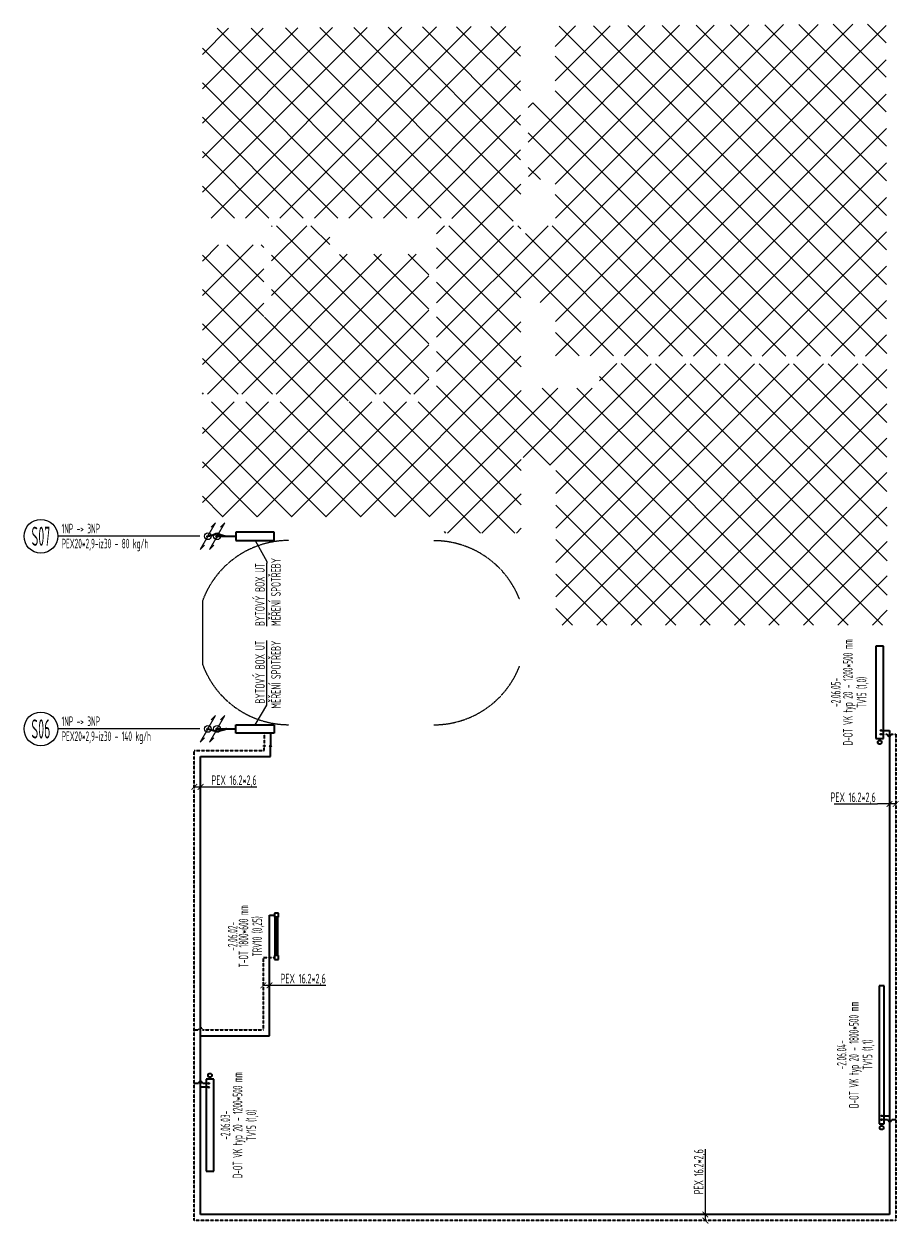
# Model space of a CAD drawing. Header units: millimetres. Extents: x 17747 to 112039, y -74980 to 446921.
# Tile 209 of 256: x 48374 to 59775, y 91138 to 106771. Entities that reach past the tile are written whole.
import ezdxf
from ezdxf.enums import TextEntityAlignment as Align

# ---------------------------------------------------------------- set-up
doc = ezdxf.new("R2010")
doc.units = ezdxf.units.MM
doc.linetypes.add('ČÁRKOVANÁ', pattern=[0.75, 0.5, -0.25])
doc.layers.get('defpoints').update_dxf_attribs({"lineweight": 13})
for name, color, linetype, lineweight in [('JS_VYT_POPIS - OBECNĚ', 7, 'Continuous', 5), ('UT_IZOLACE - TEPELNÁ', 6, 'IZOLACE TEPELNA', 5), ('UT_KOTY - DIMENZE', 7, 'Continuous', 5), ('UT_POTRUBI - PŘÍVOD', 1, 'Continuous', 35), ('UT_POTRUBI - ZPÁTEČKA', 5, 'Continuous', 35), ('UT_ZAŘÍZENÍ - OT', 3, 'Continuous', 35), ('VZT_50 POPIS - OBECNE', 7, 'Continuous', 5), ('VZT_KOTY - DIMENZE', 7, 'Continuous', 5)]:
    doc.layers.add(name, color=color, linetype=linetype, lineweight=lineweight)
doc.styles.add('ISOCP 2.5', font='isocp.shx', dxfattribs={"width": 0.6, "height": 2.5})
doc.styles.get("Standard").update_dxf_attribs({"font": 'arial.ttf'})
doc.styles.add('VZT_POPIS', font='isocp.shx', dxfattribs={"width": 0.6, "height": 125})
doc.linetypes.add('IZOLACE TEPELNA', pattern='A,12.7,-1.5,["T",Standard,S=2.54,R=0,X=0,Y=-1.27],-3', length=17.2)

# ---------------------------------------------------------------- blocks, each defined once
blk = doc.blocks.new('_ArchTick')
at = {"color": 0, "linetype": 'ByBlock', "const_width": 0.15}
blk.add_lwpolyline([(-0.5, -0.5), (0.5, 0.5)], dxfattribs=at)

msp = doc.modelspace()

# ---------------------------------------------------------------- linework, layer by layer
at = {"layer": 'defpoints', "color": 8, "linetype": 'ČÁRKOVANÁ', "ltscale": 4}
msp.add_line((50698, 99252), (50698, 98434), dxfattribs=at)
for centre, radius, start, end in [((51826, 98843), 1200, 90.0538, 160.0573), ((53714, 98841), 1199, 21.3705, 89.9662), ((51826, 98843), 1200, 199.9427, 269.9462), ((53714, 98841), 1199, 270.0338, 338.6295)]:
    msp.add_arc(centre, radius, start, end, dxfattribs=at)
at = {"layer": 'JS_VYT_POPIS - OBECNĚ'}
for p, q in [((50663, 100098), (48814, 100098)), ((50663, 97588), (48814, 97588))]:
    msp.add_line(p, q, dxfattribs=at)
for centre in [(48594, 100098), (48594, 97588)]:
    msp.add_circle(centre, 220, dxfattribs=at)
at = {"layer": 'UT_IZOLACE - TEPELNÁ', "ltscale": 10}
for centre in [(50769, 100098), (50889, 100098), (50769, 97588), (50889, 97588)]:
    msp.add_circle(centre, 44, dxfattribs=at)
at = {"layer": 'UT_KOTY - DIMENZE'}
for points in [[(50594, 96833), (50841, 96833)], [(50674, 96833), (50841, 96833)], [(50841, 96833), (51406, 96833)], [(58932, 96610), (59497, 96610)], [(59652, 96610), (59497, 96610)], [(59732, 96610), (59497, 96610)], [(51493, 94248), (51741, 94248)], [(51573, 94248), (51741, 94248)], [(51741, 94248), (52306, 94248)], [(57252, 91548), (57252, 92113)], [(57252, 91263), (57252, 91548)], [(57252, 91183), (57252, 91548)]]:
    msp.add_lwpolyline(points, dxfattribs=at)
at = {"layer": 'UT_POTRUBI - PŘÍVOD', "linetype": 'Continuous'}
for p, q in [((50899, 100098), (51135, 100098)), ((51635, 100153), (51135, 100153)), ((51135, 100153), (51135, 100043)), ((51635, 100043), (51635, 100153)), ((51135, 100043), (51635, 100043)), ((50899, 97588), (51135, 97588)), ((51135, 97643), (51635, 97643)), ((51135, 97533), (51135, 97643)), ((51635, 97643), (51635, 97533)), ((59539, 97569), (59652, 97569)), ((59652, 97569), (59652, 91263)), ((51635, 97533), (51135, 97533)), ((51585, 97533), (51585, 97366)), ((51585, 97228), (51585, 97358)), ((50673, 91263), (50673, 97228)), ((50673, 97228), (51585, 97228)), ((51573, 93588), (51573, 95161)), ((51573, 95161), (51638, 95161)), ((50673, 93588), (51573, 93588)), ((50781, 92920), (50674, 92920)), ((59548, 92548), (59652, 92548)), ((59652, 91263), (50673, 91263))]:
    msp.add_line(p, q, dxfattribs=at)
for centre, radius in [((50889, 100098), 10), ((50889, 97588), 10), ((51585, 97366), 8.1)]:
    msp.add_circle(centre, radius, dxfattribs=at)
at = {"layer": 'UT_POTRUBI - PŘÍVOD', "linetype": 'Continuous', "lineweight": 5}
for centre in [(59539, 97569), (50781, 92920), (59548, 92548)]:
    msp.add_circle(centre, 10, dxfattribs=at)
at = {"layer": 'UT_POTRUBI - ZPÁTEČKA', "linetype": 'ČÁRKOVANÁ', "ltscale": 3}
for p, q in [((50779, 100101), (50878, 100127)), ((50901, 100127), (51002, 100100)), ((50779, 97586), (50878, 97559)), ((50901, 97559), (51002, 97586)), ((51505, 97533), (51505, 97366)), ((59539, 97519), (59622, 97519)), ((59672, 97519), (59732, 97519)), ((59732, 97519), (59732, 91183)), ((50593, 91183), (50593, 97308)), ((50593, 97308), (51505, 97308)), ((51505, 97308), (51505, 97358)), ((51493, 93668), (51493, 94611)), ((51493, 94611), (51638, 94611)), ((50594, 93668), (50649, 93668)), ((50699, 93668), (51493, 93668)), ((59732, 91183), (50593, 91183))]:
    msp.add_line(p, q, dxfattribs=at)
at = {"layer": 'UT_POTRUBI - ZPÁTEČKA', "linetype": 'ČÁRKOVANÁ', "ltscale": 150}
for p, q in [((50649, 92970), (50594, 92970)), ((50781, 92970), (50699, 92970)), ((59548, 92498), (59630, 92498)), ((59680, 92498), (59732, 92498))]:
    msp.add_line(p, q, dxfattribs=at)
at = {"layer": 'UT_POTRUBI - ZPÁTEČKA', "linetype": 'ČÁRKOVANÁ', "ltscale": 3}
for centre in [(50769, 100098), (50769, 97588)]:
    msp.add_circle(centre, 10, dxfattribs=at)
at = {"layer": 'UT_POTRUBI - ZPÁTEČKA', "linetype": 'ČÁRKOVANÁ', "lineweight": 5, "ltscale": 150}
for centre in [(59539, 97519), (50781, 92970), (59548, 92498)]:
    msp.add_circle(centre, 10, dxfattribs=at)
at = {"layer": 'UT_POTRUBI - ZPÁTEČKA', "linetype": 'ČÁRKOVANÁ', "ltscale": 150}
msp.add_circle((51505, 97366), 8.1, dxfattribs=at)
at = {"layer": 'UT_POTRUBI - ZPÁTEČKA', "linetype": 'ČÁRKOVANÁ', "ltscale": 3}
for centre, radius, start, end in [((50889, 100085), 44, 75, 105), ((51013, 100142), 44, 255, 270), ((50889, 97602), 44, 255, 285), ((51013, 97544), 44, 90, 105), ((59647, 97519), 25, 180, 0), ((50674, 93668), 25, 0, 180)]:
    msp.add_arc(centre, radius, start, end, dxfattribs=at)
at = {"layer": 'UT_POTRUBI - ZPÁTEČKA', "linetype": 'ČÁRKOVANÁ', "ltscale": 150}
for centre, start, end in [((50674, 92970), 0, 180), ((59655, 92498), 180, 0)]:
    msp.add_arc(centre, 25, start, end, dxfattribs=at)
at = {"layer": 'UT_ZAŘÍZENÍ - OT', "linetype": 'Continuous'}
for p, q in [((59572, 98664), (59472, 98664)), ((59472, 98664), (59472, 97464)), ((59572, 97464), (59572, 98664)), ((59472, 97464), (59572, 97464)), ((51688, 95186), (51638, 95186)), ((51638, 95186), (51638, 95136)), ((51688, 95186), (51638, 95186)), ((51638, 95186), (51638, 95136)), ((51638, 95136), (51638, 95136)), ((51638, 95136), (51688, 95136)), ((51638, 95136), (51688, 95136)), ((51647, 94636), (51647, 95136)), ((51652, 95136), (51647, 95136)), ((51647, 95136), (51652, 95136)), ((51647, 94636), (51647, 95136)), ((51652, 95136), (51647, 95136)), ((51647, 95136), (51652, 95136)), ((51647, 94636), (51647, 95136)), ((51652, 95136), (51647, 95136)), ((51647, 95136), (51652, 95136)), ((51647, 94636), (51647, 95136)), ((51652, 95136), (51647, 95136)), ((51647, 95136), (51652, 95136)), ((51647, 94636), (51647, 95136)), ((51652, 95136), (51647, 95136)), ((51647, 95136), (51652, 95136)), ((51647, 94636), (51647, 95136)), ((51652, 95136), (51647, 95136)), ((51647, 95136), (51652, 95136)), ((51647, 94636), (51647, 95136)), ((51652, 95136), (51647, 95136)), ((51647, 95136), (51652, 95136)), ((51647, 94636), (51647, 95136)), ((51652, 95136), (51647, 95136)), ((51647, 95136), (51652, 95136)), ((51647, 94636), (51647, 95136)), ((51652, 95136), (51647, 95136)), ((51647, 95136), (51652, 95136)), ((51647, 94636), (51647, 95136)), ((51652, 95136), (51647, 95136)), ((51647, 95136), (51652, 95136)), ((51647, 94636), (51647, 95136)), ((51652, 95136), (51647, 95136)), ((51647, 95136), (51652, 95136)), ((51647, 94636), (51647, 95136)), ((51652, 95136), (51647, 95136)), ((51647, 95136), (51652, 95136)), ((51647, 94636), (51647, 95136)), ((51652, 95136), (51647, 95136)), ((51647, 95136), (51652, 95136)), ((51647, 94636), (51647, 95136)), ((51652, 95136), (51647, 95136)), ((51647, 95136), (51652, 95136)), ((51647, 94636), (51647, 95136)), ((51652, 95136), (51647, 95136)), ((51647, 95136), (51652, 95136)), ((51647, 94636), (51647, 95136)), ((51652, 95136), (51647, 95136)), ((51647, 95136), (51652, 95136)), ((51647, 94636), (51647, 95136)), ((51652, 95136), (51647, 95136)), ((51647, 95136), (51652, 95136)), ((51652, 94636), (51652, 95136)), ((51652, 94636), (51652, 95136)), ((51665, 95136), (51652, 95136)), ((51652, 95136), (51665, 95136)), ((51652, 94636), (51652, 95136)), ((51652, 94636), (51652, 95136)), ((51665, 95136), (51652, 95136)), ((51652, 95136), (51665, 95136)), ((51652, 94636), (51652, 95136)), ((51652, 94636), (51652, 95136)), ((51665, 95136), (51652, 95136)), ((51652, 95136), (51665, 95136)), ((51652, 94636), (51652, 95136)), ((51652, 94636), (51652, 95136)), ((51665, 95136), (51652, 95136)), ((51652, 95136), (51665, 95136)), ((51652, 94636), (51652, 95136)), ((51652, 94636), (51652, 95136)), ((51665, 95136), (51652, 95136)), ((51652, 95136), (51665, 95136)), ((51652, 94636), (51652, 95136)), ((51652, 94636), (51652, 95136)), ((51665, 95136), (51652, 95136)), ((51652, 95136), (51665, 95136)), ((51652, 94636), (51652, 95136)), ((51652, 94636), (51652, 95136)), ((51665, 95136), (51652, 95136)), ((51652, 95136), (51665, 95136)), ((51652, 94636), (51652, 95136)), ((51652, 94636), (51652, 95136)), ((51665, 95136), (51652, 95136)), ((51652, 95136), (51665, 95136)), ((51652, 94636), (51652, 95136)), ((51652, 94636), (51652, 95136)), ((51665, 95136), (51652, 95136)), ((51652, 95136), (51665, 95136)), ((51652, 94636), (51652, 95136)), ((51652, 94636), (51652, 95136)), ((51665, 95136), (51652, 95136)), ((51652, 95136), (51665, 95136)), ((51652, 94636), (51652, 95136)), ((51652, 94636), (51652, 95136)), ((51665, 95136), (51652, 95136)), ((51652, 95136), (51665, 95136)), ((51652, 94636), (51652, 95136)), ((51652, 94636), (51652, 95136)), ((51665, 95136), (51652, 95136)), ((51652, 95136), (51665, 95136)), ((51652, 94636), (51652, 95136)), ((51652, 94636), (51652, 95136)), ((51665, 95136), (51652, 95136)), ((51652, 95136), (51665, 95136)), ((51652, 94636), (51652, 95136)), ((51652, 94636), (51652, 95136)), ((51665, 95136), (51652, 95136)), ((51652, 95136), (51665, 95136)), ((51652, 94636), (51652, 95136)), ((51652, 94636), (51652, 95136)), ((51665, 95136), (51652, 95136)), ((51652, 95136), (51665, 95136)), ((51652, 94636), (51652, 95136)), ((51652, 94636), (51652, 95136)), ((51665, 95136), (51652, 95136)), ((51652, 95136), (51665, 95136)), ((51652, 94636), (51652, 95136)), ((51652, 94636), (51652, 95136)), ((51665, 95136), (51652, 95136)), ((51652, 95136), (51665, 95136)), ((51665, 94636), (51665, 95136)), ((51665, 94636), (51665, 95136)), ((51665, 95136), (51678, 95136)), ((51678, 95136), (51665, 95136)), ((51665, 94636), (51665, 95136)), ((51665, 94636), (51665, 95136)), ((51665, 95136), (51678, 95136)), ((51678, 95136), (51665, 95136)), ((51665, 94636), (51665, 95136)), ((51665, 94636), (51665, 95136)), ((51665, 95136), (51678, 95136)), ((51678, 95136), (51665, 95136)), ((51665, 94636), (51665, 95136)), ((51665, 94636), (51665, 95136)), ((51665, 95136), (51678, 95136)), ((51678, 95136), (51665, 95136)), ((51665, 94636), (51665, 95136)), ((51665, 94636), (51665, 95136)), ((51665, 95136), (51678, 95136)), ((51678, 95136), (51665, 95136)), ((51665, 94636), (51665, 95136)), ((51665, 94636), (51665, 95136)), ((51665, 95136), (51678, 95136)), ((51678, 95136), (51665, 95136)), ((51665, 94636), (51665, 95136)), ((51665, 94636), (51665, 95136)), ((51665, 95136), (51678, 95136)), ((51678, 95136), (51665, 95136)), ((51665, 94636), (51665, 95136)), ((51665, 94636), (51665, 95136)), ((51665, 95136), (51678, 95136)), ((51678, 95136), (51665, 95136)), ((51665, 94636), (51665, 95136)), ((51665, 94636), (51665, 95136)), ((51665, 95136), (51678, 95136)), ((51678, 95136), (51665, 95136)), ((51665, 94636), (51665, 95136)), ((51665, 94636), (51665, 95136)), ((51665, 95136), (51678, 95136)), ((51678, 95136), (51665, 95136)), ((51665, 94636), (51665, 95136)), ((51665, 94636), (51665, 95136)), ((51665, 95136), (51678, 95136)), ((51678, 95136), (51665, 95136)), ((51665, 94636), (51665, 95136)), ((51665, 94636), (51665, 95136)), ((51665, 95136), (51678, 95136)), ((51678, 95136), (51665, 95136)), ((51665, 94636), (51665, 95136)), ((51665, 94636), (51665, 95136)), ((51665, 95136), (51678, 95136)), ((51678, 95136), (51665, 95136)), ((51665, 94636), (51665, 95136)), ((51665, 94636), (51665, 95136)), ((51665, 95136), (51678, 95136)), ((51678, 95136), (51665, 95136)), ((51665, 94636), (51665, 95136)), ((51665, 94636), (51665, 95136)), ((51665, 95136), (51678, 95136)), ((51678, 95136), (51665, 95136)), ((51665, 94636), (51665, 95136)), ((51665, 94636), (51665, 95136)), ((51665, 95136), (51678, 95136)), ((51678, 95136), (51665, 95136)), ((51665, 94636), (51665, 95136)), ((51665, 94636), (51665, 95136)), ((51665, 95136), (51678, 95136)), ((51678, 95136), (51665, 95136)), ((51678, 94636), (51678, 95136)), ((51678, 94636), (51678, 95136)), ((51678, 95136), (51683, 95136)), ((51683, 95136), (51678, 95136)), ((51678, 94636), (51678, 95136)), ((51678, 94636), (51678, 95136)), ((51678, 95136), (51683, 95136)), ((51683, 95136), (51678, 95136)), ((51678, 94636), (51678, 95136)), ((51678, 94636), (51678, 95136)), ((51678, 95136), (51683, 95136)), ((51683, 95136), (51678, 95136)), ((51678, 94636), (51678, 95136)), ((51678, 94636), (51678, 95136)), ((51678, 95136), (51683, 95136)), ((51683, 95136), (51678, 95136)), ((51678, 94636), (51678, 95136)), ((51678, 94636), (51678, 95136)), ((51678, 95136), (51683, 95136)), ((51683, 95136), (51678, 95136)), ((51678, 94636), (51678, 95136)), ((51678, 94636), (51678, 95136)), ((51678, 95136), (51683, 95136)), ((51683, 95136), (51678, 95136)), ((51678, 94636), (51678, 95136)), ((51678, 94636), (51678, 95136)), ((51678, 95136), (51683, 95136)), ((51683, 95136), (51678, 95136)), ((51678, 94636), (51678, 95136)), ((51678, 94636), (51678, 95136)), ((51678, 95136), (51683, 95136)), ((51683, 95136), (51678, 95136)), ((51678, 94636), (51678, 95136)), ((51678, 94636), (51678, 95136)), ((51678, 95136), (51683, 95136)), ((51683, 95136), (51678, 95136)), ((51678, 94636), (51678, 95136)), ((51678, 94636), (51678, 95136)), ((51678, 95136), (51683, 95136)), ((51683, 95136), (51678, 95136)), ((51678, 94636), (51678, 95136)), ((51678, 94636), (51678, 95136)), ((51678, 95136), (51683, 95136)), ((51683, 95136), (51678, 95136)), ((51678, 94636), (51678, 95136)), ((51678, 94636), (51678, 95136)), ((51678, 95136), (51683, 95136)), ((51683, 95136), (51678, 95136)), ((51678, 94636), (51678, 95136)), ((51678, 94636), (51678, 95136)), ((51678, 95136), (51683, 95136)), ((51683, 95136), (51678, 95136)), ((51678, 94636), (51678, 95136)), ((51678, 94636), (51678, 95136)), ((51678, 95136), (51683, 95136)), ((51683, 95136), (51678, 95136)), ((51678, 94636), (51678, 95136)), ((51678, 94636), (51678, 95136)), ((51678, 95136), (51683, 95136)), ((51683, 95136), (51678, 95136)), ((51678, 94636), (51678, 95136)), ((51678, 94636), (51678, 95136)), ((51678, 95136), (51683, 95136)), ((51683, 95136), (51678, 95136)), ((51678, 94636), (51678, 95136)), ((51678, 94636), (51678, 95136)), ((51678, 95136), (51683, 95136)), ((51683, 95136), (51678, 95136)), ((51683, 94636), (51683, 95136)), ((51683, 94636), (51683, 95136)), ((51683, 94636), (51683, 95136)), ((51683, 94636), (51683, 95136)), ((51683, 94636), (51683, 95136)), ((51683, 94636), (51683, 95136)), ((51683, 94636), (51683, 95136)), ((51683, 94636), (51683, 95136)), ((51683, 94636), (51683, 95136)), ((51683, 94636), (51683, 95136)), ((51683, 94636), (51683, 95136)), ((51683, 94636), (51683, 95136)), ((51683, 94636), (51683, 95136)), ((51683, 94636), (51683, 95136)), ((51683, 94636), (51683, 95136)), ((51683, 94636), (51683, 95136)), ((51683, 94636), (51683, 95136)), ((51688, 95136), (51688, 95186)), ((51688, 95136), (51688, 95186)), ((51688, 95136), (51688, 95136)), ((51688, 94636), (51638, 94636)), ((51638, 94636), (51638, 94586)), ((51638, 94586), (51688, 94586)), ((51688, 94586), (51688, 94636)), ((59581, 94243), (59515, 94243)), ((59515, 94243), (59515, 92443)), ((59581, 92443), (59581, 94243)), ((50748, 93025), (50748, 91825)), ((50848, 93025), (50748, 93025)), ((50848, 91825), (50848, 93025)), ((59515, 92443), (59581, 92443)), ((50748, 91825), (50848, 91825))]:
    msp.add_line(p, q, dxfattribs=at)
for centre in [(59524, 97414), (50797, 93075), (59549, 92393)]:
    msp.add_circle(centre, 25, dxfattribs=at)
at = {"layer": 'VZT_50 POPIS - OBECNE', "color": 1, "linetype": 'Continuous'}
for p, q in [((50698, 104580), (52846, 106728)), ((50698, 105029), (52394, 106725)), ((50698, 105478), (51942, 106722)), ((50698, 105927), (51490, 106719)), ((50698, 106376), (51038, 106716)), ((50811, 104243), (53298, 106731)), ((53360, 104243), (50889, 106715)), ((51260, 104243), (53750, 106734)), ((53809, 104243), (51335, 106718)), ((51709, 104243), (54202, 106737)), ((56055, 102447), (51781, 106721)), ((52158, 104243), (54654, 106740)), ((54747, 104204), (52227, 106724)), ((54846, 104554), (52673, 106727)), ((54845, 105003), (53119, 106730)), ((54844, 105453), (53565, 106733)), ((53750, 102243), (58271, 106764)), ((54844, 105903), (54011, 106736)), ((54843, 106353), (54457, 106739)), ((54944, 105234), (56463, 106752)), ((54946, 104786), (56915, 106755)), ((55099, 103144), (58723, 106767)), ((55293, 106480), (55558, 106746)), ((55294, 106033), (56011, 106749)), ((55296, 104687), (57367, 106758)), ((55298, 104240), (57819, 106761)), ((55299, 102894), (59175, 106770)), ((55301, 102447), (59607, 106754)), ((59615, 102479), (55349, 106745)), ((59614, 102929), (55795, 106748)), ((59613, 103379), (56241, 106751)), ((59612, 103828), (56687, 106754)), ((59612, 104278), (57133, 106756)), ((59611, 104728), (57579, 106759)), ((59610, 105178), (58025, 106762)), ((59609, 105627), (58471, 106765)), ((59608, 106077), (58917, 106768)), ((59608, 106527), (59363, 106771)), ((52607, 104243), (54843, 106479)), ((52911, 104243), (50698, 106456)), ((59200, 102445), (55293, 106351)), ((55749, 102447), (59608, 106305)), ((52462, 104243), (50698, 106007)), ((53056, 104243), (54843, 106031)), ((58751, 102445), (55295, 105901)), ((56198, 102447), (59609, 105857)), ((54943, 105682), (55005, 105743)), ((58301, 102445), (55003, 105743)), ((52013, 104243), (50698, 105558)), ((53505, 104243), (54844, 105583)), ((56647, 102446), (59610, 105409)), ((57852, 102445), (54944, 105353)), ((51564, 104243), (50698, 105109)), ((53947, 104236), (54845, 105134)), ((55105, 104744), (54945, 104903)), ((57096, 102446), (59610, 104961)), ((51115, 104243), (50698, 104660)), ((53748, 103588), (54846, 104686)), ((57403, 102446), (55296, 104552)), ((57544, 102446), (59611, 104512)), ((51598, 104133), (51609, 104143)), ((51598, 103684), (52058, 104143)), ((53650, 102157), (51664, 104143)), ((52359, 103897), (52113, 104143)), ((53747, 104036), (53854, 104143)), ((53748, 103140), (54752, 104143)), ((53749, 102691), (55202, 104144)), ((54848, 103204), (53909, 104143)), ((54847, 104104), (54808, 104143)), ((56954, 102446), (55255, 104144)), ((51598, 103235), (52359, 103996)), ((56504, 102446), (54907, 104043)), ((57993, 102445), (59612, 104064)), ((50698, 103682), (50910, 103893)), ((50698, 103233), (51359, 103893)), ((51498, 103411), (51016, 103893)), ((51498, 103860), (51465, 103893)), ((54849, 102755), (53747, 103856)), ((51498, 102962), (50698, 103762)), ((50763, 101951), (52583, 103771)), ((51212, 101951), (53034, 103772)), ((53410, 101949), (51598, 103760)), ((51661, 101951), (53484, 103774)), ((53650, 102606), (52486, 103770)), ((53650, 103055), (52934, 103772)), ((53650, 103504), (53381, 103773)), ((50698, 102784), (51498, 103584)), ((50698, 100539), (53650, 103491)), ((58442, 102445), (59613, 103616)), ((54850, 102305), (53748, 103407)), ((53660, 100352), (50698, 103313)), ((52961, 101949), (51598, 103311)), ((50698, 102335), (51498, 103135)), ((50962, 100353), (53650, 103042)), ((58891, 102445), (59614, 103168)), ((52598, 101862), (51509, 102951)), ((52308, 100353), (54849, 102893)), ((57765, 98941), (53749, 102957)), ((51612, 101951), (50698, 102864)), ((55606, 102447), (55299, 102754)), ((59339, 102444), (59614, 102720)), ((53006, 101949), (53650, 102593)), ((51163, 101951), (50698, 102415)), ((52757, 100352), (54849, 102445)), ((55230, 101026), (53749, 102507)), ((55227, 101026), (56547, 102346)), ((55303, 100653), (56996, 102346)), ((55304, 100205), (57444, 102346)), ((55304, 99757), (57893, 102345)), ((55305, 99308), (58342, 102345)), ((55387, 98941), (58791, 102345)), ((55836, 98941), (59239, 102345)), ((55872, 102121), (56098, 102347)), ((59561, 98941), (56155, 102347)), ((56285, 98941), (59615, 102271)), ((59620, 99330), (56604, 102346)), ((59619, 99780), (57054, 102346)), ((59619, 100230), (57503, 102346)), ((59618, 100680), (57952, 102345)), ((59617, 101130), (58401, 102345)), ((59616, 101579), (58851, 102345)), ((59615, 102029), (59300, 102345)), ((53455, 101949), (53650, 102144)), ((59112, 98941), (55873, 102180)), ((50714, 101951), (50698, 101966)), ((53206, 100352), (54850, 101997)), ((53654, 100352), (55330, 102027)), ((54852, 100956), (53750, 102057)), ((54878, 101126), (55778, 102027)), ((58214, 98941), (55127, 102027)), ((58663, 98941), (55577, 102027)), ((50698, 101437), (51111, 101850)), ((50698, 100988), (51561, 101850)), ((52312, 100353), (50815, 101849)), ((52761, 100352), (51263, 101850)), ((51411, 100353), (52908, 101851)), ((53210, 100352), (51712, 101851)), ((51860, 100353), (53356, 101850)), ((54320, 100140), (52609, 101851)), ((54769, 100140), (53059, 101850)), ((54853, 100506), (53509, 101849)), ((56734, 98941), (59616, 101823)), ((51862, 100353), (50698, 101517)), ((57183, 98941), (59617, 101375)), ((51413, 100353), (50698, 101068)), ((53892, 100140), (54852, 101100)), ((57316, 98941), (55303, 100954)), ((57632, 98941), (59617, 100927)), ((50964, 100353), (50698, 100619)), ((54341, 100140), (54852, 100652)), ((56867, 98941), (55303, 100504)), ((58081, 98941), (59618, 100478)), ((53871, 100140), (53854, 100158)), ((54790, 100140), (54853, 100203)), ((56418, 98941), (55304, 100055)), ((58530, 98941), (59619, 100030)), ((55969, 98941), (55305, 99605)), ((58979, 98941), (59620, 99582)), ((55520, 98941), (55305, 99155)), ((59428, 98941), (59621, 99134))]:
    msp.add_line(p, q, dxfattribs=at)
at = {"layer": 'VZT_50 POPIS - OBECNE'}
for p, q in [((50769, 100098), (50869, 100271)), ((50869, 100271), (50813, 100215)), ((50889, 100098), (50989, 100271)), ((50989, 100271), (50933, 100215)), ((50769, 100098), (50669, 99925)), ((50889, 100098), (50789, 99925)), ((50669, 99925), (50726, 99981)), ((50789, 99925), (50846, 99981)), ((50769, 97588), (50869, 97761)), ((50869, 97761), (50813, 97705)), ((50889, 97588), (50989, 97761)), ((50989, 97761), (50933, 97705)), ((50769, 97588), (50669, 97415)), ((50889, 97588), (50789, 97415)), ((50669, 97415), (50726, 97471)), ((50789, 97415), (50846, 97471))]:
    msp.add_line(p, q, dxfattribs=at)
at = {"layer": 'VZT_KOTY - DIMENZE', "linetype": 'ByBlock'}
for p, q in [((51536, 99770), (51536, 99748)), ((51536, 97898), (51536, 97919))]:
    msp.add_line(p, q, dxfattribs=at)
for points in [[(51385, 100043), (51536, 99770)], [(51536, 98928), (51536, 99748)], [(51536, 97919), (51536, 98739)], [(51385, 97643), (51536, 97898)]]:
    msp.add_lwpolyline(points, dxfattribs=at)

# ---------------------------------------------------------------- block references
at = {"layer": 'UT_KOTY - DIMENZE', "xscale": 75, "yscale": 75, "zscale": 75}
for p, rotation in [((50594, 96833), 180), ((50674, 96833), 180), ((51493, 94248), 180), ((51573, 94248), 180), ((57252, 91263), 270), ((57252, 91183), 270)]:
    msp.add_blockref('_ArchTick', p, dxfattribs=dict(at, rotation=rotation))
for p in [(59652, 96610), (59732, 96610)]:
    msp.add_blockref('_ArchTick', p, dxfattribs=at)

# ---------------------------------------------------------------- texts
at = {"layer": 'JS_VYT_POPIS - OBECNĚ', "style": 'VZT_POPIS', "width": 0.5}
for s, p in [('S07', (48594, 100098)), ('S06', (48594, 97588))]:
    msp.add_text(s, height=250, dxfattribs=at).set_placement(p, align=Align.MIDDLE_CENTER)
for s, p in [('1NP -> 3NP', (48864, 100098)), ('PEX20*2,9-iz30 - 80 kg/h', (48864, 99903)), ('1NP -> 3NP', (48864, 97588)), ('PEX20*2,9-iz30 - 140 kg/h', (48864, 97393))]:
    msp.add_text(s, height=125, dxfattribs=at).set_placement(p, align=Align.BOTTOM_LEFT)
for s, p in [('D-OT VK typ 20 - 1200*500 mm', (59109, 98064)), ('-2.06.05-', (58951, 98064)), ('TV15 (1,0)', (59287, 98064)), ('T-OT 1800*600 mm', (51234, 94886)), ('-2.06.02-', (51093, 94886)), ('TRV10 (0,25)', (51412, 94886)), ('D-OT VK typ 20 - 1800*500 mm', (59187, 93343)), ('-2.06.04-', (59028, 93343)), ('TV15 (1,1)', (59365, 93343)), ('D-OT VK typ 20 - 1200*500 mm', (51157, 92425)), ('-2.06.03-', (50998, 92425)), ('TV15 (1,0)', (51335, 92425))]:
    msp.add_text(s, height=125, rotation=90, dxfattribs=at).set_placement(p, align=Align.MIDDLE_CENTER)
at = {"layer": 'UT_KOTY - DIMENZE', "char_height": 125, "attachment_point": 3, "style": 'ISOCP 2.5'}
for insert in [(51406, 96983), (59472, 96760), (52306, 94398)]:
    msp.add_mtext('PEX 16.2*2,6', dxfattribs=dict(at, insert=insert))
at = {"layer": 'UT_KOTY - DIMENZE', "insert": (57102, 92113), "char_height": 125, "attachment_point": 3, "rotation": 90, "style": 'ISOCP 2.5'}
msp.add_mtext('PEX 16.2*2,6', dxfattribs=at)
at = {"layer": 'VZT_KOTY - DIMENZE', "char_height": 125, "rotation": 90, "style": 'VZT_POPIS'}
for insert, attachment_point in [((51386, 98928), 1), ((51386, 98739), 3)]:
    msp.add_mtext('BYTOVÝ BOX UT\\PMĚŘENÍ SPOTŘEBY', dxfattribs=dict(at, insert=insert, attachment_point=attachment_point))

doc.saveas('drawing.dxf')
